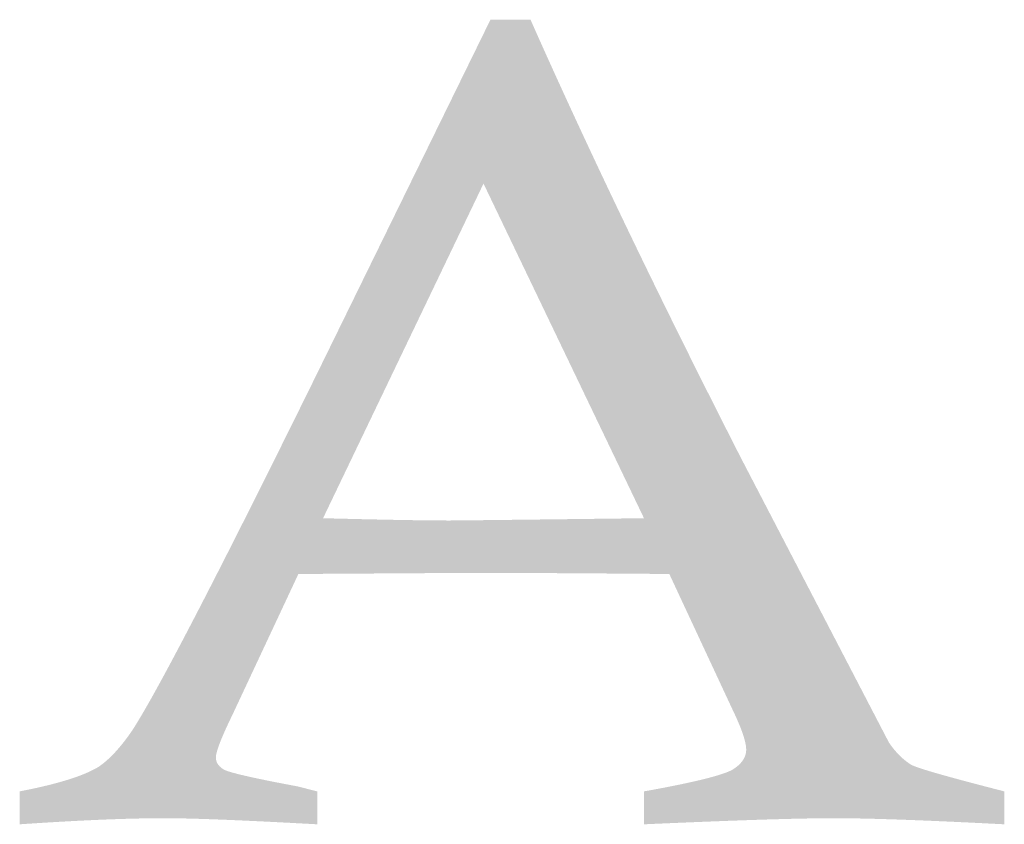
# Model space of a CAD drawing. Header units: millimetres. Extents: x 6612729504 to 6612744462, y 5733542327 to 5733549367.
# Tile 64 of 109: x 6612740683 to 6612740779, y 5733542505 to 5733542583. Entities that reach past the tile are written whole.
import ezdxf

# ---------------------------------------------------------------- set-up
doc = ezdxf.new("R2010")
doc.units = ezdxf.units.MM
doc.header["$MEASUREMENT"] = 0
doc.layers.add('.Magnor tabelka  ramka', color=7, linetype='Continuous')

msp = doc.modelspace()

# ---------------------------------------------------------------- hatches: boundary and pattern name
at = {"layer": '.Magnor tabelka  ramka', "linetype": 'Continuous', "lineweight": 20}
h = msp.add_hatch(color=7, dxfattribs=at)
h.paths.add_polyline_path([(6612740683.350638, 5733542507.980538), (6612740683.350638, 5733542504.784884), (6612740684.149711, 5733542504.838381), (6612740684.934956, 5733542504.889408), (6612740685.706372, 5733542504.937954), (6612740686.463959, 5733542504.984009), (6612740687.207714, 5733542505.027565), (6612740687.93764, 5733542505.068609), (6612740688.653732, 5733542505.107132), (6612740689.355991, 5733542505.143125), (6612740690.044416, 5733542505.176575), (6612740690.719007, 5733542505.207472), (6612740691.37976, 5733542505.235808), (6612740692.026678, 5733542505.261573), (6612740692.659759, 5733542505.284752), (6612740693.278999, 5733542505.305341), (6612740693.884402, 5733542505.323325), (6612740694.475963, 5733542505.338696), (6612740695.053683, 5733542505.351442), (6612740695.617562, 5733542505.361556), (6612740696.167596, 5733542505.369023), (6612740696.703788, 5733542505.373837), (6612740697.226135, 5733542505.375985), (6612740697.66365, 5733542505.375513), (6612740698.101233, 5733542505.372387), (6612740698.565968, 5733542505.366595), (6612740699.057866, 5733542505.35815), (6612740699.57694, 5733542505.347061), (6612740700.123204, 5733542505.333342), (6612740700.696673, 5733542505.317001), (6612740701.297358, 5733542505.298055), (6612740701.925273, 5733542505.276509), (6612740702.580433, 5733542505.252379), (6612740703.26285, 5733542505.225677), (6612740703.972536, 5733542505.196415), (6612740704.96123, 5733542505.15343), (6612740705.998459, 5733542505.105942), (6612740707.084258, 5733542505.053974), (6612740708.218657, 5733542504.997557), (6612740709.401688, 5733542504.936716), (6612740710.633382, 5733542504.87148), (6612740712.221816, 5733542504.784884), (6612740712.221816, 5733542507.980538), (6612740711.710185, 5733542508.108657), (6612740711.10358, 5733542508.263279), (6612740710.436378, 5733542508.434117), (6612740710.330791, 5733542508.460722), (6612740709.7417, 5733542508.571138), (6612740709.177483, 5733542508.678338), (6612740708.638127, 5733542508.782314), (6612740708.123622, 5733542508.883056), (6612740707.633959, 5733542508.980553), (6612740707.169123, 5733542509.074798), (6612740706.729107, 5733542509.165778), (6612740706.313896, 5733542509.253487), (6612740705.923485, 5733542509.337913), (6612740705.557857, 5733542509.419048), (6612740705.217004, 5733542509.496883), (6612740704.900915, 5733542509.571406), (6612740704.609579, 5733542509.642612), (6612740704.4291, 5733542509.688231), (6612740704.259616, 5733542509.732371), (6612740704.10112, 5733542509.775023), (6612740703.953612, 5733542509.816187), (6612740703.817088, 5733542509.855862), (6612740703.691543, 5733542509.894042), (6612740703.576975, 5733542509.930726), (6612740703.473382, 5733542509.965908), (6612740703.380758, 5733542509.999592), (6612740703.338559, 5733542510.015869), (6612740703.299102, 5733542510.031769), (6612740703.262385, 5733542510.047292), (6612740703.22841, 5733542510.062439), (6612740703.197173, 5733542510.077208), (6612740703.168677, 5733542510.091597), (6612740703.144378, 5733542510.104784), (6612740703.097742, 5733542510.134534), (6612740703.052596, 5733542510.164712), (6612740703.008936, 5733542510.195317), (6612740702.966763, 5733542510.22635), (6612740702.926078, 5733542510.257811), (6612740702.886877, 5733542510.289701), (6612740702.849163, 5733542510.322018), (6612740702.812935, 5733542510.354763), (6612740702.778192, 5733542510.387939), (6612740702.744933, 5733542510.421543), (6612740702.713159, 5733542510.455576), (6612740702.682869, 5733542510.49004), (6612740702.654062, 5733542510.524933), (6612740702.62674, 5733542510.560257), (6612740702.600902, 5733542510.59601), (6612740702.576545, 5733542510.632196), (6612740702.553671, 5733542510.668812), (6612740702.532281, 5733542510.70586), (6612740702.512372, 5733542510.743339), (6612740702.493944, 5733542510.781249), (6612740702.476997, 5733542510.819592), (6612740702.461533, 5733542510.858367), (6612740702.447548, 5733542510.897574), (6612740702.435045, 5733542510.937216), (6612740702.424021, 5733542510.977289), (6612740702.414475, 5733542511.017797), (6612740702.40641, 5733542511.058738), (6612740702.399826, 5733542511.100113), (6612740702.394718, 5733542511.141922), (6612740702.39109, 5733542511.184166), (6612740702.38894, 5733542511.226843), (6612740702.388266, 5733542511.268661), (6612740702.388651, 5733542511.295304), (6612740702.389809, 5733542511.323137), (6612740702.391737, 5733542511.352162), (6612740702.394441, 5733542511.382381), (6612740702.397917, 5733542511.413792), (6612740702.407189, 5733542511.480194), (6612740702.419561, 5733542511.551374), (6612740702.435036, 5733542511.627334), (6612740702.453615, 5733542511.708077), (6612740702.475303, 5733542511.79361), (6612740702.500106, 5733542511.88393), (6612740702.528026, 5733542511.979045), (6612740702.559065, 5733542512.078958), (6612740702.593228, 5733542512.18367), (6612740702.630519, 5733542512.293186), (6612740702.670943, 5733542512.407509), (6612740702.714501, 5733542512.526644), (6612740702.7612, 5733542512.650592), (6612740702.811038, 5733542512.779357), (6612740702.891699, 5733542512.981543), (6612740702.979451, 5733542513.194589), (6612740703.074306, 5733542513.418502), (6612740703.17628, 5733542513.653295), (6612740703.285381, 5733542513.89898), (6612740703.401624, 5733542514.155567), (6612740703.52502, 5733542514.423069), (6612740703.655583, 5733542514.701494), (6612740703.793324, 5733542514.990858), (6612740703.98982, 5733542515.397493), (6612740710.393924, 5733542529.074821), (6612740727.309161, 5733542529.185862), (6612740728.707261, 5733542529.184525), (6612740730.27429, 5733542529.180519), (6612740732.010628, 5733542529.173849), (6612740734.202804, 5733542529.162967), (6612740736.617157, 5733542529.148612), (6612740739.599566, 5733542529.128321), (6612740742.864667, 5733542529.103652), (6612740746.388752, 5733542529.074821), (6612740752.545353, 5733542515.867729), (6612740752.664057, 5733542515.618423), (6612740752.777159, 5733542515.375793), (6612740752.884652, 5733542515.139856), (6612740752.986521, 5733542514.910631), (6612740753.082759, 5733542514.68814), (6612740753.173354, 5733542514.4724), (6612740753.230609, 5733542514.332334), (6612740753.28535, 5733542514.195283), (6612740753.337571, 5733542514.061253), (6612740753.387269, 5733542513.930248), (6612740753.434443, 5733542513.802275), (6612740753.479088, 5733542513.677341), (6612740753.5212, 5733542513.555451), (6612740753.560779, 5733542513.436609), (6612740753.597819, 5733542513.320823), (6612740753.632318, 5733542513.208097), (6612740753.664272, 5733542513.098437), (6612740753.693681, 5733542512.99185), (6612740753.720536, 5733542512.88834), (6612740753.74484, 5733542512.787913), (6612740753.766585, 5733542512.690578), (6612740753.78577, 5733542512.596334), (6612740753.802392, 5733542512.505193), (6612740753.816448, 5733542512.417158), (6612740753.827935, 5733542512.332234), (6612740753.836848, 5733542512.250428), (6612740753.843186, 5733542512.171746), (6612740753.846945, 5733542512.096192), (6612740753.848125, 5733542512.025888), (6612740753.846889, 5733542511.958434), (6612740753.843189, 5733542511.891533), (6612740753.840416, 5733542511.858291), (6612740753.837027, 5733542511.825188), (6612740753.833025, 5733542511.792223), (6612740753.828408, 5733542511.759395), (6612740753.823177, 5733542511.726706), (6612740753.817334, 5733542511.694155), (6612740753.810879, 5733542511.661743), (6612740753.803812, 5733542511.629469), (6612740753.796134, 5733542511.597332), (6612740753.787845, 5733542511.565334), (6612740753.778945, 5733542511.533474), (6612740753.769436, 5733542511.501753), (6612740753.759317, 5733542511.470168), (6612740753.74859, 5733542511.438721), (6612740753.737255, 5733542511.407412), (6612740753.725312, 5733542511.376241), (6612740753.712762, 5733542511.345207), (6612740753.699607, 5733542511.314312), (6612740753.685843, 5733542511.283553), (6612740753.671475, 5733542511.252932), (6612740753.656502, 5733542511.222447), (6612740753.640924, 5733542511.1921), (6612740753.624743, 5733542511.161892), (6612740753.607957, 5733542511.131819), (6612740753.590569, 5733542511.101884), (6612740753.572578, 5733542511.072084), (6612740753.553986, 5733542511.042425), (6612740753.534793, 5733542511.012899), (6612740753.514999, 5733542510.983513), (6612740753.494604, 5733542510.954263), (6612740753.473608, 5733542510.925148), (6612740753.452015, 5733542510.896172), (6612740753.429821, 5733542510.867331), (6612740753.407031, 5733542510.838627), (6612740753.383641, 5733542510.810059), (6612740753.359656, 5733542510.781628), (6612740753.335073, 5733542510.753332), (6612740753.309895, 5733542510.725174), (6612740753.284121, 5733542510.697152), (6612740753.257751, 5733542510.669266), (6612740753.230787, 5733542510.641516), (6612740753.203228, 5733542510.613903), (6612740753.175076, 5733542510.586425), (6612740753.146331, 5733542510.559082), (6612740753.116995, 5733542510.531876), (6612740753.087065, 5733542510.504807), (6612740753.056544, 5733542510.477871), (6612740753.025434, 5733542510.451073), (6612740752.961439, 5733542510.397882), (6612740752.895088, 5733542510.345234), (6612740752.826382, 5733542510.293127), (6612740752.755327, 5733542510.241561), (6612740752.681929, 5733542510.190535), (6612740752.608486, 5733542510.14155), (6612740752.568447, 5733542510.116228), (6612740752.525389, 5733542510.090613), (6612740752.479305, 5733542510.064704), (6612740752.430198, 5733542510.038502), (6612740752.378066, 5733542510.012009), (6612740752.32291, 5733542509.985226), (6612740752.264727, 5733542509.958155), (6612740752.203516, 5733542509.930794), (6612740752.139278, 5733542509.903149), (6612740752.07201, 5733542509.875217), (6612740752.001712, 5733542509.847004), (6612740751.928383, 5733542509.818506), (6612740751.852022, 5733542509.789728), (6612740751.77263, 5733542509.760668), (6612740751.690202, 5733542509.731332), (6612740751.604741, 5733542509.701716), (6612740751.516243, 5733542509.671824), (6612740751.424708, 5733542509.641659), (6612740751.330139, 5733542509.611218), (6612740751.232531, 5733542509.580505), (6612740751.131883, 5733542509.549521), (6612740751.028195, 5733542509.518268), (6612740750.811696, 5733542509.454953), (6612740750.583025, 5733542509.390574), (6612740750.342179, 5733542509.325137), (6612740750.089146, 5733542509.258656), (6612740749.823921, 5733542509.191137), (6612740749.546497, 5733542509.122594), (6612740749.256867, 5733542509.053034), (6612740748.955023, 5733542508.982468), (6612740748.640957, 5733542508.910904), (6612740748.314663, 5733542508.838355), (6612740747.976135, 5733542508.76483), (6612740747.625362, 5733542508.690338), (6612740747.262341, 5733542508.61489), (6612740746.887063, 5733542508.538494), (6612740746.49952, 5733542508.461163), (6612740746.099707, 5733542508.382903), (6612740745.687613, 5733542508.303728), (6612740745.263235, 5733542508.223645), (6612740744.826563, 5733542508.142665), (6612740744.377591, 5733542508.060798), (6612740743.930272, 5733542507.980538), (6612740743.930272, 5733542504.784884), (6612740745.535765, 5733542504.855663), (6612740747.08098, 5733542504.922048), (6612740748.565968, 5733542504.984009), (6612740749.99077, 5733542505.041525), (6612740751.355435, 5733542505.094573), (6612740752.660005, 5733542505.143125), (6612740753.904527, 5733542505.187158), (6612740754.798537, 5733542505.217203), (6612740755.658818, 5733542505.244683), (6612740756.485384, 5733542505.269587), (6612740757.278256, 5733542505.291904), (6612740758.037454, 5733542505.311625), (6612740758.762995, 5733542505.32874), (6612740759.4549, 5733542505.343237), (6612740760.113188, 5733542505.355105), (6612740760.737876, 5733542505.364339), (6612740761.328985, 5733542505.370924), (6612740761.886536, 5733542505.374848), (6612740762.400443, 5733542505.376108), (6612740762.911265, 5733542505.374767), (6612740763.448052, 5733542505.370752), (6612740764.010794, 5733542505.364075), (6612740764.599483, 5733542505.354747), (6612740765.214106, 5733542505.34278), (6612740765.854656, 5733542505.328186), (6612740766.521125, 5733542505.310975), (6612740767.213501, 5733542505.291161), (6612740767.931776, 5733542505.268752), (6612740768.675938, 5733542505.243765), (6612740769.44598, 5733542505.216208), (6612740770.241894, 5733542505.186092), (6612740771.063667, 5733542505.15343), (6612740771.91129, 5733542505.118235), (6612740773.081652, 5733542505.067385), (6612740774.297932, 5733542505.012077), (6612740775.560106, 5733542504.952339), (6612740776.868155, 5733542504.8882), (6612740778.222054, 5733542504.819686), (6612740778.895288, 5733542504.784884), (6612740778.895288, 5733542507.980538), (6612740777.893148, 5733542508.238144), (6612740776.949184, 5733542508.483051), (6612740776.279406, 5733542508.658385), (6612740775.642378, 5733542508.826558), (6612740775.038114, 5733542508.987558), (6612740774.466627, 5733542509.141379), (6612740773.927927, 5733542509.288013), (6612740773.42203, 5733542509.427452), (6612740772.948945, 5733542509.559687), (6612740772.508688, 5733542509.684707), (6612740772.10127, 5733542509.802505), (6612740771.7267, 5733542509.913077), (6612740771.384995, 5733542510.016409), (6612740771.175454, 5733542510.081272), (6612740770.980528, 5733542510.142913), (6612740770.800222, 5733542510.201326), (6612740770.634539, 5733542510.256515), (6612740770.483479, 5733542510.30847), (6612740770.347051, 5733542510.357193), (6612740770.225257, 5733542510.402681), (6612740770.169847, 5733542510.424212), (6612740770.118098, 5733542510.444932), (6612740770.070009, 5733542510.464841), (6612740770.02558, 5733542510.483941), (6612740769.984813, 5733542510.50223), (6612740769.947708, 5733542510.519709), (6612740769.914263, 5733542510.536375), (6612740769.884481, 5733542510.55223), (6612740769.859815, 5733542510.566399), (6612740769.786838, 5733542510.612277), (6612740769.714132, 5733542510.659555), (6612740769.641706, 5733542510.708233), (6612740769.569562, 5733542510.758313), (6612740769.49771, 5733542510.809792), (6612740769.426157, 5733542510.862674), (6612740769.354911, 5733542510.916956), (6612740769.283976, 5733542510.972641), (6612740769.213362, 5733542511.029726), (6612740769.143075, 5733542511.088217), (6612740769.073122, 5733542511.148108), (6612740769.003509, 5733542511.209403), (6612740768.934244, 5733542511.2721), (6612740768.865335, 5733542511.336205), (6612740768.796788, 5733542511.40171), (6612740768.728609, 5733542511.46862), (6612740768.660805, 5733542511.536937), (6612740768.593386, 5733542511.606659), (6612740768.526355, 5733542511.677784), (6612740768.459722, 5733542511.750317), (6612740768.393493, 5733542511.824255), (6612740768.327674, 5733542511.899599), (6612740768.262274, 5733542511.976351), (6612740768.197299, 5733542512.054508), (6612740768.132756, 5733542512.134075), (6612740768.068651, 5733542512.21505), (6612740768.004993, 5733542512.297431), (6612740767.941788, 5733542512.381222), (6612740767.879043, 5733542512.46642), (6612740767.816764, 5733542512.553028), (6612740767.754959, 5733542512.641046), (6612740767.695461, 5733542512.727783), (6612740753.36497, 5733542540.286903), (6612740752.985647, 5733542541.031514), (6612740752.608238, 5733542541.773616), (6612740752.232744, 5733542542.513211), (6612740751.859163, 5733542543.250299), (6612740751.487495, 5733542543.984879), (6612740751.117738, 5733542544.716952), (6612740750.749891, 5733542545.44652), (6612740750.383951, 5733542546.173581), (6612740750.019921, 5733542546.898136), (6612740749.657796, 5733542547.620185), (6612740749.297577, 5733542548.339729), (6612740748.939264, 5733542549.056768), (6612740748.582851, 5733542549.771302), (6612740748.228344, 5733542550.483332), (6612740747.875736, 5733542551.192858), (6612740747.525028, 5733542551.899881), (6612740747.176219, 5733542552.604401), (6612740746.829309, 5733542553.306416), (6612740746.484295, 5733542554.005929), (6612740746.141176, 5733542554.702939), (6612740745.799953, 5733542555.397448), (6612740745.460622, 5733542556.089455), (6612740745.123184, 5733542556.778959), (6612740744.787637, 5733542557.465963), (6612740744.453981, 5733542558.150465), (6612740744.122212, 5733542558.832466), (6612740743.792333, 5733542559.511968), (6612740743.464339, 5733542560.188971), (6612740743.138232, 5733542560.86347), (6612740742.814011, 5733542561.535473), (6612740742.491672, 5733542562.204976), (6612740742.171214, 5733542562.871981), (6612740741.852639, 5733542563.536487), (6612740741.535944, 5733542564.198493), (6612740741.221128, 5733542564.858004), (6612740740.90819, 5733542565.515015), (6612740740.59713, 5733542566.16953), (6612740740.287944, 5733542566.821547), (6612740739.980635, 5733542567.471067), (6612740739.675198, 5733542568.118092), (6612740739.371634, 5733542568.762621), (6612740739.069942, 5733542569.404654), (6612740738.770119, 5733542570.04419), (6612740738.472165, 5733542570.681231), (6612740738.176081, 5733542571.315779), (6612740737.881862, 5733542571.94783), (6612740737.58951, 5733542572.577391), (6612740737.299024, 5733542573.204453), (6612740737.0104, 5733542573.829025), (6612740736.723639, 5733542574.451101), (6612740736.438741, 5733542575.070686), (6612740736.155703, 5733542575.687778), (6612740735.874522, 5733542576.302378), (6612740735.595201, 5733542576.914482), (6612740735.317738, 5733542577.524099), (6612740735.04213, 5733542578.131222), (6612740734.768376, 5733542578.735855), (6612740734.496477, 5733542579.337996), (6612740734.22643, 5733542579.937648), (6612740733.958235, 5733542580.534807), (6612740733.69189, 5733542581.129478), (6612740733.427395, 5733542581.72166), (6612740733.164749, 5733542582.311352), (6612740732.919474, 5733542582.863553), (6612740729.031954, 5733542582.863553), (6612740712.117088, 5733542548.340469), (6612740711.228868, 5733542546.538787), (6612740710.361919, 5733542544.783971), (6612740709.516244, 5733542543.076012), (6612740708.691845, 5733542541.414889), (6612740707.888718, 5733542539.800594), (6612740707.10687, 5733542538.233111), (6612740706.346298, 5733542536.712425), (6612740705.607004, 5733542535.238523), (6612740704.888988, 5733542533.811389), (6612740704.192252, 5733542532.431012), (6612740703.516795, 5733542531.097375), (6612740702.862621, 5733542529.810466), (6612740702.543514, 5733542529.184528), (6612740702.229729, 5733542528.570269), (6612740701.921264, 5733542527.967683), (6612740701.618118, 5733542527.37677), (6612740701.320295, 5733542526.797528), (6612740701.027792, 5733542526.229956), (6612740700.74061, 5733542525.674052), (6612740700.458752, 5733542525.129812), (6612740700.182212, 5733542524.597239), (6612740699.910995, 5733542524.076324), (6612740699.645098, 5733542523.567073), (6612740699.384524, 5733542523.06948), (6612740699.129272, 5733542522.583545), (6612740698.879342, 5733542522.109263), (6612740698.634733, 5733542521.646637), (6612740698.395447, 5733542521.195662), (6612740698.161481, 5733542520.756334), (6612740697.932839, 5733542520.328658), (6612740697.70952, 5733542519.912626), (6612740697.491522, 5733542519.508241), (6612740697.278849, 5733542519.115498), (6612740697.071497, 5733542518.734395), (6612740696.869467, 5733542518.364932), (6612740696.67276, 5733542518.007107), (6612740696.481377, 5733542517.660915), (6612740696.295318, 5733542517.326361), (6612740696.114581, 5733542517.003438), (6612740695.939168, 5733542516.692144), (6612740695.769078, 5733542516.392481), (6612740695.604312, 5733542516.104445), (6612740695.444868, 5733542515.828032), (6612740695.29075, 5733542515.563244), (6612740695.141954, 5733542515.310079), (6612740694.998483, 5733542515.068532), (6612740694.860335, 5733542514.838604), (6612740694.727513, 5733542514.620292), (6612740694.600015, 5733542514.413594), (6612740694.477839, 5733542514.218511), (6612740694.360991, 5733542514.035036), (6612740694.255967, 5733542513.873093), (6612740694.151427, 5733542513.721697), (6612740694.047155, 5733542513.573141), (6612740693.943151, 5733542513.427421), (6612740693.839419, 5733542513.284524), (6612740693.735964, 5733542513.144444), (6612740693.632788, 5733542513.007172), (6612740693.529895, 5733542512.872702), (6612740693.427289, 5733542512.741026), (6612740693.324972, 5733542512.612134), (6612740693.222949, 5733542512.486021), (6612740693.121222, 5733542512.362678), (6612740693.019793, 5733542512.242096), (6612740692.918669, 5733542512.124269), (6612740692.81785, 5733542512.009189), (6612740692.717342, 5733542511.896847), (6612740692.617146, 5733542511.787235), (6612740692.517267, 5733542511.680347), (6612740692.417708, 5733542511.576174), (6612740692.318473, 5733542511.474707), (6612740692.219564, 5733542511.37594), (6612740692.120983, 5733542511.279866), (6612740692.022738, 5733542511.186474), (6612740691.924829, 5733542511.095757), (6612740691.827259, 5733542511.00771), (6612740691.730034, 5733542510.922321), (6612740691.633154, 5733542510.839587), (6612740691.536625, 5733542510.759496), (6612740691.44045, 5733542510.68204), (6612740691.344631, 5733542510.607215), (6612740691.249171, 5733542510.535011), (6612740691.154076, 5733542510.46542), (6612740691.062172, 5733542510.400396), (6612740690.995146, 5733542510.358766), (6612740690.926428, 5733542510.317248), (6612740690.856017, 5733542510.275844), (6612740690.783915, 5733542510.234553), (6612740690.710116, 5733542510.193377), (6612740690.634625, 5733542510.152314), (6612740690.557438, 5733542510.111368), (6612740690.478554, 5733542510.070537), (6612740690.397977, 5733542510.02982), (6612740690.315703, 5733542509.989222), (6612740690.231731, 5733542509.948736), (6612740690.146063, 5733542509.908368), (6612740690.058698, 5733542509.868118), (6612740689.969632, 5733542509.827985), (6612740689.878869, 5733542509.78797), (6612740689.786407, 5733542509.748071), (6612740689.692245, 5733542509.708292), (6612740689.596382, 5733542509.668633), (6612740689.498817, 5733542509.629091), (6612740689.399553, 5733542509.589669), (6612740689.298586, 5733542509.550365), (6612740689.195917, 5733542509.511183), (6612740689.091547, 5733542509.472122), (6612740688.985472, 5733542509.43318), (6612740688.877693, 5733542509.39436), (6612740688.768209, 5733542509.355661), (6612740688.657022, 5733542509.317083), (6612740688.54413, 5733542509.278628), (6612740688.429532, 5733542509.240296), (6612740688.313228, 5733542509.202086), (6612740688.195216, 5733542509.164), (6612740688.075498, 5733542509.126038), (6612740687.95407, 5733542509.088198), (6612740687.830936, 5733542509.050484), (6612740687.706095, 5733542509.012893), (6612740687.579542, 5733542508.975429), (6612740687.321307, 5733542508.900874), (6612740687.056232, 5733542508.826822), (6612740686.784308, 5733542508.753279), (6612740686.505536, 5733542508.680244), (6612740686.219908, 5733542508.607721), (6612740685.927422, 5733542508.535713), (6612740685.628073, 5733542508.464224), (6612740685.321859, 5733542508.393253), (6612740685.008774, 5733542508.322807), (6612740684.688814, 5733542508.252887), (6612740684.361978, 5733542508.183496), (6612740684.028257, 5733542508.114635), (6612740683.687652, 5733542508.04631)])
h.paths.add_polyline_path([(6612740714.600341, 5733542534.441345), (6612740712.789271, 5733542534.487192), (6612740728.359401, 5733542566.959932), (6612740743.930272, 5733542534.487192), (6612740734.840053, 5733542534.37506), (6612740729.739758, 5733542534.314167), (6612740726.979281, 5733542534.282996), (6612740725.679134, 5733542534.269855), (6612740725.12449, 5733542534.265697), (6612740724.804426, 5733542534.265699), (6612740724.174248, 5733542534.268134), (6612740723.484207, 5733542534.273277), (6612740722.734431, 5733542534.281126), (6612740721.925039, 5733542534.291681), (6612740721.056155, 5733542534.304942), (6612740719.935136, 5733542534.324429), (6612740718.728833, 5733542534.347812), (6612740717.43746, 5733542534.375092), (6612740716.061226, 5733542534.40627)], flags=0)

doc.saveas('drawing.dxf')
